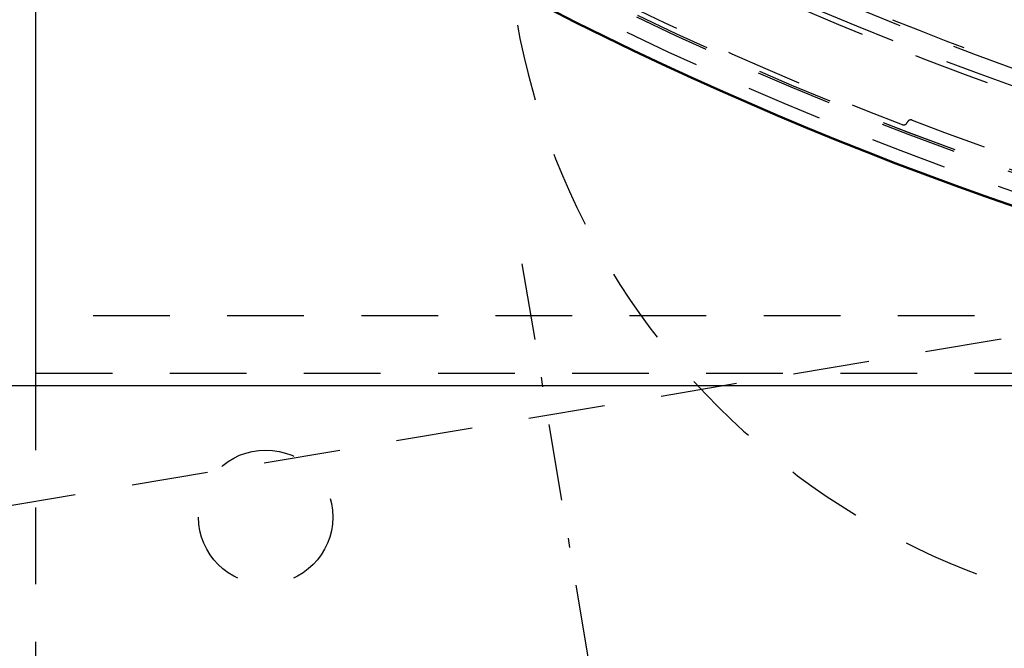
# Model space of a CAD drawing. Extents: x -7591 to -2491, y 6498 to 10061.
# Tile 74 of 125: x -5297 to -5246, y 9184 to 9217. Entities that reach past the tile are written whole.
import ezdxf

# ---------------------------------------------------------------- set-up
doc = ezdxf.new("R2010")
doc.units = 0
doc.header["$MEASUREMENT"] = 0
doc.linetypes.add('DASHDOT', pattern=[8.5, 4, -2, 0.5, -2])
doc.linetypes.add('HIDDEN', pattern=[7, 4, -3])
doc.layers.get('0').update_dxf_attribs({"linetype": 'CONTINUOUS'})
doc.layers.add('LE_ALL', color=7, linetype='CONTINUOUS', lineweight=50)
doc.layers.add('LE_HIDDEN', color=7, linetype='CONTINUOUS')
doc.layers.add('LE_MIDDLE', color=7, linetype='CONTINUOUS')

msp = doc.modelspace()

# ---------------------------------------------------------------- linework, layer by layer
msp.add_line((-5400.29, 9197.803), (-4968.29, 9197.803))
msp.add_lwpolyline([(-3319.187, 8334.814, 0.111006), (-4057.655, 9007.303, 0.000315), (-4060.148, 9008.72, 0.005079), (-4100.612, 9031.15, 0.000315), (-4103.135, 9032.513, 0.252871), (-6267.968, 9031.15, 0.005079), (-6308.432, 9008.72, 0.111325), (-7049.393, 8334.814)], format="xyb")
for radius, start, end in [(2396.874, 31.73211, 148.26789), (2391.874, 31.73211, 148.26789), (2372, 31.75, 148.25), (2370, 31.798351, 148.201649), (2345, 32.749986, 147.249993), (2266.165, 35.008825, 144.991175), (2258.065, 35.008857, 144.991143), (2247.115, 35.0089, 144.9911)]:
    msp.add_arc((-5184.29, 7028.429), radius, start, end)
at = {"layer": 'LE_ALL'}
msp.add_lwpolyline([(-5284.183, 9225.781, 0.288392), (-5084.396, 9225.781, 0.257807), (-5082.293, 9229.59), (-5082.292, 9252.266, 0.257806), (-5084.396, 9256.074, 0.288392), (-5284.183, 9256.074, 0.257808), (-5286.287, 9252.266), (-5286.287, 9229.59, 0.257806), (-5284.183, 9225.781)], format="xyb", dxfattribs=at)
at = {"layer": 'LE_HIDDEN', "color": 1, "linetype": 'HIDDEN'}
for p, q in [((-5296.29, 9198.428), (-5296.29, 9283.428)), ((-5296.289, 9198.428), (-5296.289, 9283.428)), ((-5072.29, 9201.428), (-5296.29, 9201.428)), ((-5072.289, 9201.428), (-5296.289, 9201.428)), ((-5836.624, 9101.003), (-5244.913, 9200.393))]:
    msp.add_line(p, q, dxfattribs=at)
for points in [[(-7153.762, 8297.613, -0.254675), (-5186.29, 9371.428), (-5186.29, 9290.46), (-5204.29, 9290.46), (-5204.29, 9288.46), (-5184.29, 9288.428), (-5164.29, 9288.46), (-5164.29, 9290.46), (-5182.29, 9290.46)], [(-7153.761, 8297.613, -0.254675), (-5186.29, 9371.428), (-5186.29, 9290.429), (-5204.29, 9290.429)], [(-5284.183, 9225.781, 0.288392), (-5084.397, 9225.781, 0.257807), (-5082.293, 9229.59), (-5082.293, 9252.266, 0.257806), (-5084.396, 9256.074, 0.288392), (-5284.183, 9256.074, 0.257808), (-5286.287, 9252.266), (-5286.287, 9229.59, 0.257806), (-5284.183, 9225.781)], [(-5227.954, 9273.66, 0.04931), (-5261.644, 9261.696, 0.175441), (-5263.326, 9260.008), (-5269.525, 9246.715, 0.094659), (-5269.525, 9235.141), (-5263.326, 9221.848, 0.175441), (-5261.644, 9220.16, 0.04931), (-5227.954, 9208.196)], [(-5227.953, 9273.66, 0.04931), (-5261.644, 9261.696, 0.175441), (-5263.326, 9260.008), (-5269.524, 9246.715, 0.094659), (-5269.524, 9235.141), (-5263.326, 9221.848, 0.175441), (-5261.644, 9220.16, 0.04931), (-5227.953, 9208.196)], [(-5284.895, 9229.112, 0.257807), (-5284.098, 9227.669), (-5283.31, 9227.174, 0.288476), (-5085.222, 9227.205), (-5084.482, 9227.671, 0.257723), (-5083.685, 9229.113), (-5083.685, 9252.743)], [(-5284.894, 9229.112, 0.257807), (-5284.097, 9227.669), (-5283.31, 9227.174, 0.288476), (-5085.222, 9227.205), (-5084.481, 9227.671, 0.257723), (-5083.685, 9229.113), (-5083.685, 9252.743)], [(-5264.393, 9221.77, 0.173187), (-5263.211, 9220.574, 0.053212), (-5226.822, 9207.611, 0.351559), (-5226.256, 9207.878)], [(-5264.393, 9221.77, 0.173187), (-5263.211, 9220.574, 0.053212), (-5226.822, 9207.611, 0.351559), (-5226.256, 9207.878)]]:
    msp.add_lwpolyline(points, format="xyb", dxfattribs=at)
for points in [[(-5319.29, 9203.428), (-5319.29, 9278.428), (-5314.29, 9283.428), (-5054.29, 9283.428), (-5049.29, 9278.428), (-5049.29, 9203.428), (-5054.29, 9198.428), (-5314.29, 9198.428), (-5319.29, 9203.428)], [(-5054.289, 9198.428), (-5314.289, 9198.428), (-5319.289, 9203.428), (-5319.289, 9278.428), (-5314.289, 9283.428), (-5054.289, 9283.428), (-5049.289, 9278.428), (-5049.289, 9203.428), (-5054.289, 9198.428)], [(-5072.289, 9283.428), (-5072.289, 9096.429), (-5296.289, 9096.429), (-5296.289, 9283.428)], [(-5836.624, 9101.003), (-5828.124, 9050.398), (-5836.624, 9101.003), (-5244.913, 9200.393), (-5236.413, 9149.788)]]:
    msp.add_lwpolyline(points, dxfattribs=at)
msp.add_circle((-5284.289, 9190.929), 3.5, dxfattribs=at)
for centre, radius, start, end in [((-5184.291, 9384.571), 185.849, -122.17414, -57.80782), ((-5184.29, 9384.571), 185.849, -122.17414, -57.80782), ((-5184.291, 9384.571), 186.884, -122.17414, -57.80782), ((-5184.29, 9384.571), 186.884, -122.17414, -57.80782), ((-5184.29, 9384.572), 185.6, -120.59948, -111.08556), ((-5184.29, 9384.572), 185.6, -120.59948, -111.08556), ((-5233.79, 9223.543), 38, -180, -90), ((-5184.289, 9384.573), 180.831, -115.19654, -104.24452), ((-5184.289, 9384.573), 180.831, -115.19654, -104.24452), ((-5184.29, 9384.573), 180.701, -111.86285, -104.2444), ((-5184.289, 9384.573), 180.701, -111.86285, -104.2444), ((-5250.99, 9211.586), 0.2, -111.0856, -21.0238), ((-5250.99, 9211.586), 0.2, -111.0856, -21.0238), ((-5250.616, 9211.442), 0.2, 69.0381, 158.9762), ((-5250.616, 9211.442), 0.2, 69.0381, 158.9762), ((-5184.29, 9384.572), 185.2, -110.96195, -102.07496), ((-5184.29, 9384.572), 185.2, -110.96195, -102.07496)]:
    msp.add_arc(centre, radius, start, end, dxfattribs=at)
at = {"layer": 'LE_MIDDLE', "color": 1, "linetype": 'DASHDOT'}
msp.add_line((-5264.598, 9166.666), (-5271.224, 9206.113), dxfattribs=at)
msp.add_line((-5264.598, 9166.666), (-5271.224, 9206.113), dxfattribs=at)

doc.saveas('drawing.dxf')
